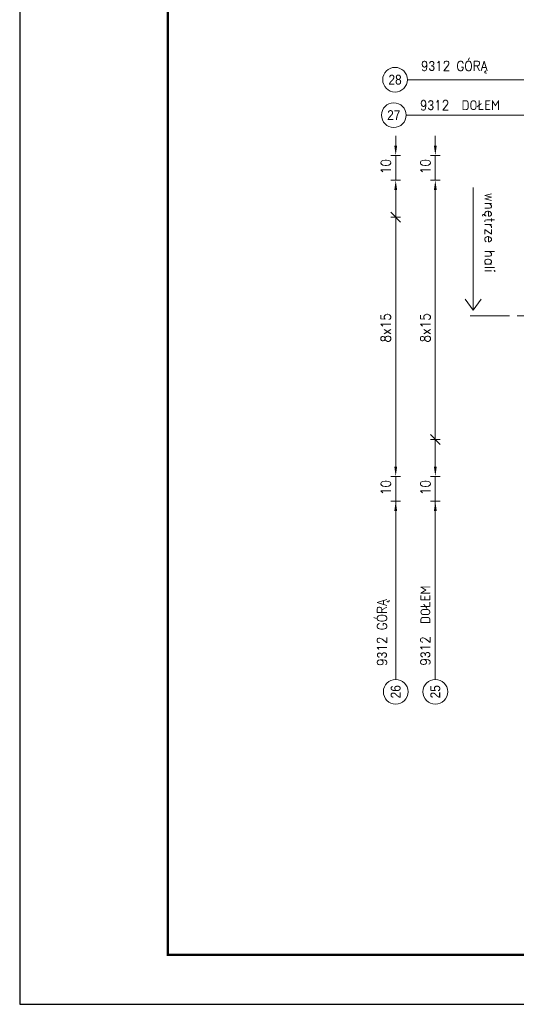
# Model space of a CAD drawing. Extents: x 291018 to 304753, y -113989 to -104075.
# Tile 1 of 12: x 291138 to 293150, y -113989 to -110002. Entities that reach past the tile are written whole.
import ezdxf
from ezdxf.enums import TextEntityAlignment as Align

# ---------------------------------------------------------------- set-up
doc = ezdxf.new("R2010")
doc.units = 0
doc.header["$LTSCALE"] = 5
doc.header["$MEASUREMENT"] = 0
doc.linetypes.add('CENTER', pattern=[50.8, 31.75, -6.35, 6.35, -6.35])
doc.layers.add('_FORMATKA', color=8, linetype='Continuous', lineweight=15, plot=False)
for name, color, linetype, lineweight in [('_RAMKA', 7, 'Continuous', 35), ('AutoCAD_Structural_Detailing_opis rozkładu', 7, 'Continuous', 13), ('AutoCAD_Structural_Detailing_symbole graficzne', 7, 'Continuous', 13), ('PS_DIM', 4, 'Continuous', 13)]:
    doc.layers.add(name, color=color, linetype=linetype, lineweight=lineweight)
doc.styles.add('r-gil', font='GIL_____.TTF', dxfattribs={"width": 0.9})
doc.styles.add('r-simplex', font='simplex.shx', dxfattribs={"width": 0.9})
doc.styles.add('style1', font='simplex.shx')

# ---------------------------------------------------------------- blocks, each defined once
blk = doc.blocks.new('gvtgf')
at = {"layer": 'AutoCAD_Structural_Detailing_symbole graficzne', "color": 2}
for points in [[(280451.4, -115495.3), (280947.7, -115495.3), (280903.6, -115462.8)], [(280451.4, -115495.3), (280947.7, -115495.3), (280903.6, -115527.9)]]:
    blk.add_lwpolyline(points, dxfattribs=at)
blk = doc.blocks.new('*U19')
at = {"layer": '_FORMATKA', "lineweight": -3}
blk.add_lwpolyline([(-650, 0), (0, 0), (0, 420), (-650, 420)], close=True, dxfattribs=at)
at = {"layer": '_RAMKA', "lineweight": -3, "const_width": 0.5}
blk.add_lwpolyline([(-620, 10), (-10, 10), (-10, 410), (-620, 410)], close=True, dxfattribs=at)

msp = doc.modelspace()

# ---------------------------------------------------------------- hatches: boundary and pattern name
at = {"layer": 'AutoCAD_Structural_Detailing_opis rozkładu'}
for points in [[(292661.7, -110551.47), (292667.4, -110511.47), (292656, -110511.47)], [(292822.15, -110551.47), (292827.86, -110511.47), (292816.45, -110511.47)], [(292661.7, -110651.47), (292656, -110691.47), (292667.4, -110691.47)], [(292822.15, -110651.47), (292816.45, -110691.47), (292827.86, -110691.47)], [(292661.7, -111851.47), (292667.4, -111811.47), (292656, -111811.47)], [(292822.15, -111851.47), (292827.86, -111811.47), (292816.45, -111811.47)], [(292661.7, -111951.47), (292656, -111991.47), (292667.4, -111991.47)], [(292822.15, -111951.47), (292816.45, -111991.47), (292827.86, -111991.47)]]:
    msp.add_hatch(color=8, dxfattribs=at).paths.add_polyline_path(points, flags=0)

# ---------------------------------------------------------------- linework, layer by layer
at = {"layer": 'AutoCAD_Structural_Detailing_opis rozkładu', "color": 8}
for p, q in [((292709.09, -110244.75), (293244.77, -110244.75)), ((292703.78, -110388.23), (293244.77, -110388.23)), ((292661.7, -110471.47), (292661.7, -110511.47)), ((292822.15, -110471.47), (292822.15, -110511.47)), ((292681.7, -110551.47), (292641.7, -110551.47)), ((292661.7, -110651.47), (292661.7, -110551.47)), ((292842.15, -110551.47), (292802.15, -110551.47)), ((292822.15, -110651.47), (292822.15, -110551.47)), ((292641.7, -110651.47), (292681.7, -110651.47)), ((292802.15, -110651.47), (292842.15, -110651.47)), ((292661.7, -110801.47), (292661.7, -110691.47)), ((292822.15, -110801.47), (292822.15, -110691.47)), ((292641.7, -110801.47), (292681.7, -110801.47)), ((292661.7, -110951.47), (292661.7, -110801.47)), ((292822.15, -110951.47), (292822.15, -110801.47)), ((292661.7, -111101.47), (292661.7, -110951.47)), ((292822.15, -111101.47), (292822.15, -110951.47)), ((292661.7, -111251.47), (292661.7, -111101.47)), ((292822.15, -111251.47), (292822.15, -111101.47)), ((292661.7, -111326.47), (292661.7, -111251.47)), ((292822.15, -111326.47), (292822.15, -111251.47)), ((292661.7, -111326.47), (292661.7, -111401.47)), ((292822.15, -111326.47), (292822.15, -111401.47)), ((292661.7, -111401.47), (292661.7, -111551.47)), ((292822.15, -111401.47), (292822.15, -111551.47)), ((292661.7, -111551.47), (292661.7, -111701.47)), ((292822.15, -111551.47), (292822.15, -111701.47)), ((292661.7, -111701.47), (292661.7, -111811.47)), ((292802.15, -111701.47), (292842.15, -111701.47)), ((292822.15, -111701.47), (292822.15, -111811.47)), ((292641.7, -111851.47), (292681.7, -111851.47)), ((292661.7, -111851.47), (292661.7, -111951.47)), ((292802.15, -111851.47), (292842.15, -111851.47)), ((292822.15, -111851.47), (292822.15, -111951.47)), ((292681.7, -111951.47), (292641.7, -111951.47)), ((292661.7, -112673.22), (292661.7, -111951.47)), ((292842.15, -111951.47), (292802.15, -111951.47)), ((292822.15, -112673.22), (292822.15, -111951.47)), ((292661.7, -112031.47), (292661.7, -111991.47)), ((292822.15, -112031.47), (292822.15, -111991.47))]:
    msp.add_line(p, q, dxfattribs=at)
at = {"layer": 'AutoCAD_Structural_Detailing_opis rozkładu', "color": 8, "lineweight": -2}
for p, q in [((292681.7, -110821.47), (292641.7, -110781.47)), ((292802.15, -111681.47), (292842.15, -111721.47))]:
    msp.add_line(p, q, dxfattribs=at)
at = {"layer": 'AutoCAD_Structural_Detailing_opis rozkładu', "color": 8, "lineweight": 18}
for centre in [(292659.09, -110244.75), (292653.78, -110388.23), (292661.7, -112723.22), (292822.15, -112723.22)]:
    msp.add_circle(centre, 50, dxfattribs=at)
at = {"layer": 'AutoCAD_Structural_Detailing_symbole graficzne', "color": 5, "linetype": 'CENTER'}
msp.add_line((292963.69, -111201.47), (294730.72, -111201.47), dxfattribs=at)

# ---------------------------------------------------------------- block references
at = {"rotation": 270}
msp.add_blockref('gvtgf', (408470.45, 169769.81), dxfattribs=at)
at = {"layer": 'PS_DIM', "xscale": 20, "yscale": 20, "zscale": 20}
msp.add_blockref('*U19', (304138.36, -113988.82), dxfattribs=at)

# ---------------------------------------------------------------- texts
at = {"layer": 'AutoCAD_Structural_Detailing_opis rozkładu', "color": 3, "char_height": 40, "attachment_point": 5}
for s, insert, style in [('9\\Fdiam;3\\Fsimplex.shx;12 GÓRĄ', (292898.81, -110193.8), 'r-simplex'), ('28', (292659.09, -110244.75), 'r-gil'), ('9\\Fdiam;3\\Fsimplex.shx;12  DOŁEM', (292921.78, -110348.23), 'r-simplex'), ('27', (292653.78, -110388.23), 'r-gil')]:
    msp.add_mtext(s, dxfattribs=dict(at, insert=insert, style=style))
at = {"layer": 'AutoCAD_Structural_Detailing_opis rozkładu', "color": 3, "char_height": 40, "rotation": 90}
for s, insert, attachment_point, style in [('10', (292641.7, -110627.18), 7, 'r-simplex'), ('10', (292802.15, -110627.18), 7, 'r-simplex'), ('8x15', (292641.7, -111308.9), 7, 'r-simplex'), ('8x15', (292802.15, -111308.9), 7, 'r-simplex'), ('10', (292641.7, -111927.18), 7, 'r-simplex'), ('10', (292802.15, -111927.18), 7, 'r-simplex'), ('9\\Fdiam;3\\Fsimplex.shx;12  DOŁEM', (292782.15, -112455.22), 5, 'r-simplex'), ('9\\Fdiam;3\\Fsimplex.shx;12 GÓRĄ', (292610.75, -112483.5), 5, 'r-simplex'), ('26', (292661.7, -112723.22), 5, 'r-gil'), ('25', (292822.15, -112723.22), 5, 'r-gil')]:
    msp.add_mtext(s, dxfattribs=dict(at, insert=insert, attachment_point=attachment_point, style=style))
at = {"layer": 'AutoCAD_Structural_Detailing_symbole graficzne', "color": 2, "style": 'style1'}
msp.add_text('wnętrze hali', height=40, rotation=270, dxfattribs=at).set_placement((293010.51, -110701.85), align=Align.BOTTOM_LEFT)

doc.saveas('drawing.dxf')
